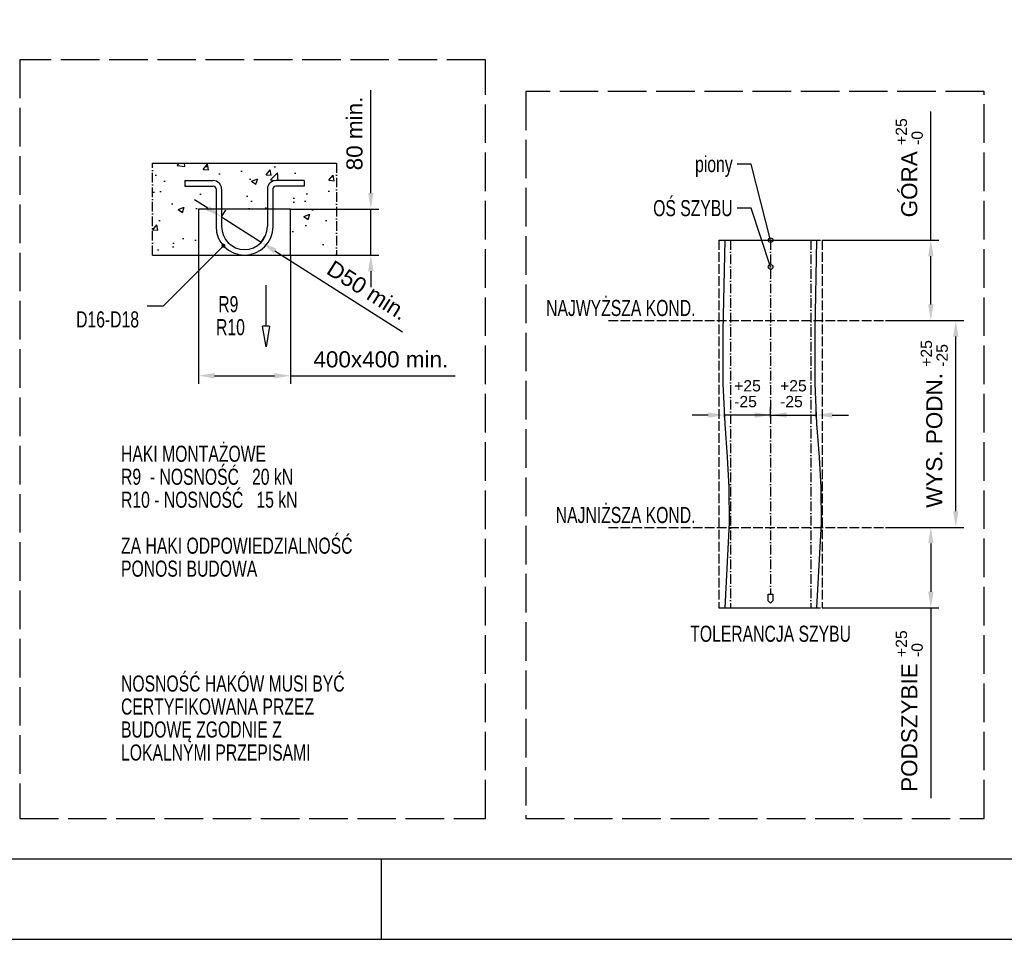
# Model space of a CAD drawing. Header units: millimetres. Extents: x 0 to 8400, y 0 to 5940.
# Tile 2 of 4: x 3300 to 5750, y 0 to 2287. Entities that reach past the tile are written whole.
import ezdxf
from ezdxf.enums import TextEntityAlignment as Align

# ---------------------------------------------------------------- set-up
doc = ezdxf.new("R2010")
doc.units = ezdxf.units.MM
doc.header["$LTSCALE"] = 8
doc.header["$PDSIZE"] = -3
doc.linetypes.add('ACAD_ISO02W100', pattern=[15, 12, -3])
doc.linetypes.add('ACAD_ISO10W100', pattern=[18, 12, -3, 0, -3])
for name, color, linetype in [('CONT_35', 2, 'Continuous'), ('CONT_50', 5, 'Continuous'), ('CONT_70', 4, 'Continuous'), ('DASH_25', 1, 'ACAD_ISO02W100'), ('DASH_35', 2, 'ACAD_ISO02W100'), ('DASHD_25', 1, 'ACAD_ISO10W100'), ('DIM_35', 7, 'Continuous'), ('HATCH_35', 2, 'Continuous'), ('SHEET', 1, 'Continuous'), ('TEXT_35', 2, 'Continuous')]:
    doc.layers.add(name, color=color, linetype=linetype)
doc.styles.add('Arial', font='arial.ttf')
doc.styles.add('Text0.7_Arial', font='arial.ttf', dxfattribs={"width": 0.7})
doc.dimstyles.new('KONE_mm', dxfattribs={"dimscale": 20, "dimtxt": 2, "dimasz": 2, "dimexe": 1, "dimexo": 0, "dimgap": 1, "dimtad": 1, "dimdec": 0, "dimrnd": 0.01, "dimzin": 0, "dimdsep": 46, "dimtxsty": 'Arial', "dimsah": 1, "dimcen": 0, "dimclrd": 256, "dimclre": 256, "dimclrt": 256, "dimadec": 1, "dimazin": 2, "dimtfac": 1, "dimtdec": 0, "dimtmove": 0, "dimatfit": 3, "dimfxl": 1, "dimtolj": 1, "dimtzin": 0, "dimarcsym": 0})

# ---------------------------------------------------------------- blocks, each defined once
blk = doc.blocks.new('Border')
at = {"layer": 'CONT_50', "linetype": 'Continuous'}
blk.add_line((210, 0), (210, 10), dxfattribs=at)
blk.add_lwpolyline([(410, 10), (410, 287), (10, 287), (10, 10)], close=True, dxfattribs=at)
at = {"layer": 'SHEET', "linetype": 'Continuous'}
blk.add_lwpolyline([(420, 0), (420, 297), (0, 297), (0, 0)], close=True, dxfattribs=at)
blk = doc.blocks.new('*D165')
at = {"layer": 'Defpoints', "color": 0, "transparency": 16777216}
for p in [(5053.4, 1303.6), (5053.4, 1298.6), (5168.4, 1298.6)]:
    blk.add_point(p, dxfattribs=at)
at = {"layer": 'DIM_35', "lineweight": -2, "transparency": 16777216}
for p, q in [((5053.4, 1298.6), (5053.4, 1323.6)), ((5168.4, 1298.6), (5168.4, 1323.6)), ((5013.4, 1303.6), (4973.4, 1303.6)), ((5168.4, 1303.6), (5053.4, 1303.6)), ((5208.4, 1303.6), (5248.4, 1303.6))]:
    blk.add_line(p, q, dxfattribs=at)
at = {"layer": 'DIM_35', "transparency": 16777216}
for points in [[(5013.4, 1310.2), (5013.4, 1296.9), (5053.4, 1303.6)], [(5208.4, 1310.2), (5208.4, 1296.9), (5168.4, 1303.6)]]:
    blk.add_solid(points, dxfattribs=at)
at = {"layer": 'DIM_35', "transparency": 16777216, "insert": (5110.9, 1356.8), "char_height": 40, "attachment_point": 5, "style": 'Arial'}
blk.add_mtext('\\A1;\\A1;{\\H0.7x;\\S+25^ -25;}', dxfattribs=at)
blk = doc.blocks.new('_DotSmall')
at = {"color": 0, "linetype": 'ByBlock', "const_width": 0.5}
blk.add_lwpolyline([(-0.0625, 0, 1), (0.0625, 0, 1)], format="xyb", close=True, dxfattribs=at)
blk = doc.blocks.new('*D166')
at = {"layer": 'Defpoints', "color": 0, "transparency": 16777216}
for p in [(5168.4, 1298.6), (5281.9, 1303.6), (5281.9, 1298.6)]:
    blk.add_point(p, dxfattribs=at)
at = {"layer": 'DIM_35', "lineweight": -2, "transparency": 16777216}
for p, q in [((5168.4, 1298.6), (5168.4, 1323.6)), ((5281.9, 1298.6), (5281.9, 1323.6)), ((5128.4, 1303.6), (5088.4, 1303.6)), ((5168.4, 1303.6), (5281.9, 1303.6)), ((5321.9, 1303.6), (5361.9, 1303.6))]:
    blk.add_line(p, q, dxfattribs=at)
at = {"layer": 'DIM_35', "transparency": 16777216}
for points in [[(5128.4, 1310.2), (5128.4, 1296.9), (5168.4, 1303.6)], [(5321.9, 1310.2), (5321.9, 1296.9), (5281.9, 1303.6)]]:
    blk.add_solid(points, dxfattribs=at)
at = {"layer": 'DIM_35', "transparency": 16777216, "insert": (5225.1, 1356.8), "char_height": 40, "attachment_point": 5, "style": 'Arial'}
blk.add_mtext('\\A1;\\A1;{\\H0.7x;\\S+25^ -25;}', dxfattribs=at)
blk = doc.blocks.new('*D167')
at = {"layer": 'Defpoints', "color": 0, "transparency": 16777216}
for p in [(5454.1, 1024.3), (5296.9, 824.3), (5566.9, 824.3)]:
    blk.add_point(p, dxfattribs=at)
at = {"layer": 'DIM_35', "lineweight": -2, "transparency": 16777216}
for p, q in [((5454.1, 1024.3), (5586.9, 1024.3)), ((5566.9, 984.3), (5566.9, 864.3)), ((5296.9, 824.3), (5586.9, 824.3)), ((5566.9, 824.3), (5566.9, 350.6))]:
    blk.add_line(p, q, dxfattribs=at)
at = {"layer": 'DIM_35', "transparency": 16777216}
for points in [[(5560.3, 984.3), (5573.6, 984.3), (5566.9, 1024.3)], [(5560.3, 864.3), (5573.6, 864.3), (5566.9, 824.3)]]:
    blk.add_solid(points, dxfattribs=at)
at = {"layer": 'DIM_35', "transparency": 16777216, "insert": (5513.3, 567.4), "char_height": 40, "attachment_point": 5, "rotation": 90, "style": 'Arial'}
blk.add_mtext('\\A1;\\A1;PODSZYBIE {\\H0.7x;\\S+25^ -0;}', dxfattribs=at)
blk = doc.blocks.new('*D168')
at = {"layer": 'Defpoints', "color": 0, "transparency": 16777216}
for p in [(5454.1, 1538.6), (5629.1, 1538.6), (5454.1, 1024.3)]:
    blk.add_point(p, dxfattribs=at)
at = {"layer": 'DIM_35', "lineweight": -2, "transparency": 16777216}
for p, q in [((5454.1, 1538.6), (5649.1, 1538.6)), ((5629.1, 1064.3), (5629.1, 1498.6)), ((5454.1, 1024.3), (5649.1, 1024.3))]:
    blk.add_line(p, q, dxfattribs=at)
at = {"layer": 'DIM_35', "transparency": 16777216}
for points in [[(5622.4, 1498.6), (5635.7, 1498.6), (5629.1, 1538.6)], [(5622.4, 1064.3), (5635.7, 1064.3), (5629.1, 1024.3)]]:
    blk.add_solid(points, dxfattribs=at)
at = {"layer": 'DIM_35', "transparency": 16777216, "insert": (5575.5, 1281.4), "char_height": 40, "attachment_point": 5, "rotation": 90, "style": 'Arial'}
blk.add_mtext('\\A1;\\A1;WYS. PODN. {\\H0.7x;\\S+25^ -25;}', dxfattribs=at)
blk = doc.blocks.new('*D169')
at = {"layer": 'Defpoints', "color": 0, "transparency": 16777216}
for p in [(5296.9, 1738.6), (5566.9, 1738.6), (5454.1, 1538.6)]:
    blk.add_point(p, dxfattribs=at)
at = {"layer": 'DIM_35', "lineweight": -2, "transparency": 16777216}
for p, q in [((5566.9, 1738.6), (5566.9, 2058.3)), ((5296.9, 1738.6), (5586.9, 1738.6)), ((5566.9, 1578.6), (5566.9, 1698.6)), ((5454.1, 1538.6), (5586.9, 1538.6))]:
    blk.add_line(p, q, dxfattribs=at)
at = {"layer": 'DIM_35', "transparency": 16777216}
for points in [[(5560.3, 1698.6), (5573.6, 1698.6), (5566.9, 1738.6)], [(5560.3, 1578.6), (5573.6, 1578.6), (5566.9, 1538.6)]]:
    blk.add_solid(points, dxfattribs=at)
at = {"layer": 'DIM_35', "transparency": 16777216, "insert": (5513.3, 1918.4), "char_height": 40, "attachment_point": 5, "rotation": 90, "style": 'Arial'}
blk.add_mtext('\\A1;\\A1;GÓRA {\\H0.7x;\\S+25^ -0;}', dxfattribs=at)
blk = doc.blocks.new('_ClosedBlank')
at = {"color": 0, "linetype": 'ByBlock', "lineweight": -2}
for p, q in [((-1, 0.167), (0, 0)), ((-1, 0.167), (-1, -0.167)), ((0, 0), (-1, -0.167))]:
    blk.add_line(p, q, dxfattribs=at)
blk = doc.blocks.new('*D170')
at = {"layer": 'Defpoints', "color": 0, "transparency": 16777216}
for p in [(3745.2, 1701.4), (3973.8, 1701.4), (3973.8, 1401.4)]:
    blk.add_point(p, dxfattribs=at)
at = {"layer": 'DIM_35', "lineweight": -2, "transparency": 16777216}
for p, q in [((3745.2, 1701.4), (3745.2, 1381.4)), ((3973.8, 1701.4), (3973.8, 1381.4)), ((3785.2, 1401.4), (3933.8, 1401.4)), ((3973.8, 1401.4), (4383.7, 1401.4))]:
    blk.add_line(p, q, dxfattribs=at)
at = {"layer": 'DIM_35', "transparency": 16777216}
for points in [[(3785.2, 1408.1), (3785.2, 1394.8), (3745.2, 1401.4)], [(3933.8, 1408.1), (3933.8, 1394.8), (3973.8, 1401.4)]]:
    blk.add_solid(points, dxfattribs=at)
at = {"layer": 'DIM_35', "transparency": 16777216, "insert": (4198.7, 1441.9), "char_height": 40, "attachment_point": 5, "style": 'Arial'}
blk.add_mtext('\\A1;400x400 min.', dxfattribs=at)
blk = doc.blocks.new('*D171')
at = {"layer": 'Defpoints', "color": 0, "transparency": 16777216}
for p in [(3973.8, 1815.7), (4173.8, 1815.7), (3973.8, 1701.4)]:
    blk.add_point(p, dxfattribs=at)
at = {"layer": 'DIM_35', "lineweight": -2, "transparency": 16777216}
for p, q in [((4173.8, 1855.7), (4173.8, 2111.8)), ((3973.8, 1815.7), (4193.8, 1815.7)), ((4173.8, 1701.4), (4173.8, 1815.7)), ((3973.8, 1701.4), (4193.8, 1701.4)), ((4173.8, 1661.4), (4173.8, 1621.4))]:
    blk.add_line(p, q, dxfattribs=at)
at = {"layer": 'DIM_35', "transparency": 16777216}
for points in [[(4167.1, 1855.7), (4180.4, 1855.7), (4173.8, 1815.7)], [(4167.1, 1661.4), (4180.4, 1661.4), (4173.8, 1701.4)]]:
    blk.add_solid(points, dxfattribs=at)
at = {"layer": 'DIM_35', "transparency": 16777216, "insert": (4133.3, 2003.8), "char_height": 40, "attachment_point": 5, "rotation": 90, "style": 'Arial'}
blk.add_mtext('\\A1;80 min.', dxfattribs=at)
blk = doc.blocks.new('*D172')
at = {"layer": 'Defpoints', "color": 0, "transparency": 16777216}
for p in [(3802.3, 1796.3), (3901.3, 1733.4), (3901.3, 1733.4)]:
    blk.add_point(p, dxfattribs=at)
at = {"layer": 'DIM_35', "lineweight": -2, "transparency": 16777216}
for p, q in [((3768.6, 1817.7), (3734.8, 1839.1)), ((3802.3, 1796.3), (3813.1, 1813.1)), ((3802.3, 1796.3), (3901.3, 1733.4)), ((3901.3, 1733.4), (3912.1, 1750.3)), ((3935.1, 1712), (4252.8, 1510.2))]:
    blk.add_line(p, q, dxfattribs=at)
at = {"layer": 'DIM_35', "transparency": 16777216}
for points in [[(3772.1, 1823.3), (3765, 1812.1), (3802.3, 1796.3)], [(3938.7, 1717.6), (3931.5, 1706.3), (3901.3, 1733.4)]]:
    blk.add_solid(points, dxfattribs=at)
at = {"layer": 'DIM_35', "transparency": 16777216, "insert": (4132.5, 1634.5), "char_height": 40, "attachment_point": 5, "rotation": 327.5873, "style": 'Arial'}
blk.add_mtext('\\A1;     D50 min.', dxfattribs=at)

msp = doc.modelspace()

# ---------------------------------------------------------------- hatches: boundary and pattern name
at = {"layer": 'HATCH_35', "ltscale": 0.25}
h = msp.add_hatch(dxfattribs=at)
h.set_pattern_fill('AR-CONC', color=256, scale=0.857143, style=0)
h.set_pattern_definition([(50, (2935.63, 536.27), (156.158, -13.662), [16.329, -179.614]), (355, (2935.63, 536.27), (-30.208, 163.763), [13.063, -143.691]), (100.451, (2948.64, 535.13), (125.951, 150.1), [13.877, -152.649]), (46.184, (2935.63, 579.8), (232.353, -36.036), [24.493, -269.421]), (96.636, (2954.99, 576.8), (203.49, 212.08), [20.816, -228.973]), (351.184, (2935.63, 579.8), (203.49, 212.08), [19.594, -215.537]), (21, (2957.4, 568.92), (129.956, -87.656), [16.329, -179.614]), (326, (2957.4, 568.92), (52.973, 157.875), [13.063, -143.691]), (71.451, (2968.23, 561.62), (182.928, 70.22), [13.877, -152.649]), (37.5, (2935.626, 536.266), (2.6474, 72.4757), [0, -141.9497, 0, -145.8686, 0, -144.2357]), (7.5, (2935.626, 536.266), (57.274, 85.869), [0, -83.167, 0, -138.684, 0, -54.973]), (327.5, (2887.075, 536.266), (116.2205, -4.9104), [0, -54.4286, 0, -169.817, 0, -225.3343]), (317.5, (2865.3, 536.27), (126.968, 21.794), [0, -70.757, 0, -112.776, 0, -160.02])])
h.paths.add_polyline_path([(3745.2, 1815.7), (3788.6, 1815.7), (3788.6, 1866, 0.414214), (3781.8, 1872.9), (3710.9, 1872.9), (3710.9, 1886.6), (3781.8, 1886.6, -0.414214), (3802.3, 1866), (3802.3, 1815.7), (3916.6, 1815.7), (3916.6, 1866, -0.414214), (3937.2, 1886.6), (4008, 1886.6), (4008, 1872.9), (3937.2, 1872.9, 0.414214), (3930.3, 1866), (3930.3, 1815.7), (3973.8, 1815.7), (3973.8, 1701.4), (4088, 1701.4), (4088, 1930), (3630.9, 1930), (3630.9, 1701.4), (3745.2, 1701.4)])

# ---------------------------------------------------------------- linework, layer by layer
at = {"layer": 'CONT_35', "ltscale": 0.25}
for p, q in [((5119.7, 1927.7), (5085.4, 1927.7)), ((5168.4, 1738.6), (5119.7, 1927.7)), ((3710.9, 1886.6), (3781.8, 1886.6)), ((3710.9, 1886.6), (3710.9, 1872.9)), ((4008, 1886.6), (3937.2, 1886.6)), ((4008, 1886.6), (4008, 1872.9)), ((3710.9, 1872.9), (3781.8, 1872.9)), ((3788.6, 1866), (3788.6, 1772.3)), ((3802.3, 1866), (3802.3, 1772.3)), ((3916.6, 1866), (3916.6, 1772.3)), ((3930.3, 1866), (3930.3, 1772.3)), ((4008, 1872.9), (3937.2, 1872.9)), ((5119.7, 1818.2), (5085.4, 1818.2)), ((5168.4, 1671.9), (5119.7, 1818.2)), ((3913, 1524.5), (3913, 1626.2))]:
    msp.add_line(p, q, dxfattribs=at)
for centre in [(5168.4, 1738.6), (5168.4, 1671.9)]:
    msp.add_circle(centre, 5.71, dxfattribs=at)
for centre, radius, start, end in [((3781.8, 1866), 20.6, 0, 90), ((3937.2, 1866), 20.6, 90, 180), ((3781.8, 1866), 6.86, 0, 90), ((3937.2, 1866), 6.86, 90, 180), ((3859.5, 1772.3), 70.9, 180, 0), ((3859.5, 1772.3), 57.1, 180, 0)]:
    msp.add_arc(centre, radius, start, end, dxfattribs=at)
at = {"layer": 'CONT_70', "ltscale": 0.25}
for p, q in [((3630.9, 1930), (4088, 1930)), ((3745.2, 1815.7), (3745.2, 1701.4)), ((3973.8, 1815.7), (3745.2, 1815.7)), ((3973.8, 1701.4), (3973.8, 1815.7)), ((5054.1, 1738.6), (5049.8, 1513.3)), ((5054.1, 1738.6), (5282.6, 1738.6)), ((5282.6, 1738.6), (5278.4, 1513.3)), ((3630.9, 1701.4), (4088, 1701.4)), ((3745.2, 1701.4), (3973.8, 1701.4)), ((5049.8, 1513.3), (5049.8, 1382.4)), ((5278.4, 1513.3), (5278.4, 1382.4)), ((5049.8, 1382.4), (5054.1, 1281.4)), ((5278.4, 1382.4), (5282.6, 1281.4)), ((5054.1, 1281.4), (5060.6, 1198.5)), ((5282.6, 1281.4), (5289.2, 1198.5)), ((5060.6, 1198.5), (5064.6, 1123.3)), ((5289.2, 1198.5), (5293.1, 1123.3)), ((5064.6, 1123.3), (5065.4, 1035.5)), ((5293.1, 1123.3), (5294, 1035.5)), ((5065.4, 1035.5), (5054.1, 824.3)), ((5294, 1035.5), (5282.6, 824.3)), ((5162.6, 841.4), (5162.6, 858.6)), ((5162.6, 858.6), (5174.1, 858.6)), ((5174.1, 858.6), (5174.1, 841.4)), ((5162.6, 841.4), (5168.4, 835.7)), ((5168.4, 835.7), (5174.1, 841.4)), ((5054.1, 824.3), (5282.6, 824.3))]:
    msp.add_line(p, q, dxfattribs=at)
at = {"layer": 'DASH_25', "ltscale": 0.25}
for p, q in [((5039.8, 1738.6), (5068.4, 1738.6)), ((5039.8, 1738.6), (5039.8, 824.3)), ((5268.4, 1738.6), (5296.9, 1738.6)), ((5296.9, 1738.6), (5296.9, 824.3)), ((5039.8, 824.3), (5068.4, 824.3)), ((5268.4, 824.3), (5296.9, 824.3))]:
    msp.add_line(p, q, dxfattribs=at)
at = {"layer": 'DASH_25'}
for points in [[(3300.4, 300.2), (4458.8, 300.2), (4458.8, 2187.3), (3300.4, 2187.3)], [(4559.4, 300.3), (5699.6, 300.3), (5699.6, 2108.4), (4559.4, 2108.4)]]:
    msp.add_lwpolyline(points, close=True, dxfattribs=at)
at = {"layer": 'DASH_35', "ltscale": 0.25}
for p, q in [((4765, 1538.6), (5454.1, 1538.6)), ((4765, 1024.3), (5454.1, 1024.3))]:
    msp.add_line(p, q, dxfattribs=at)
at = {"layer": 'DASHD_25', "ltscale": 0.25}
for p, q in [((3630.9, 1701.4), (3630.9, 1930)), ((4088, 1930), (4088, 1701.4)), ((5068.4, 1738.6), (5068.4, 824.3)), ((5168.4, 1738.6), (5168.4, 858.6)), ((5268.4, 1738.6), (5268.4, 824.3))]:
    msp.add_line(p, q, dxfattribs=at)

# ---------------------------------------------------------------- block references
at = {"layer": 'CONT_35', "ltscale": 0.25, "xscale": 51.42856500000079, "yscale": 51.42856500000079, "zscale": 51.42856500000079, "rotation": 270}
msp.add_blockref('_ClosedBlank', (3913, 1473.1), dxfattribs=at)
at = {"layer": 'SHEET', "xscale": 20, "yscale": 20, "zscale": 20}
msp.add_blockref('Border', (0, 0), dxfattribs=at)

# ---------------------------------------------------------------- texts
at = {"layer": 'TEXT_35', "ltscale": 0.25, "style": 'Text0.7_Arial', "width": 0.7}
for s, p in [('piony', (5074, 1927.7)), ('OŚ SZYBU', (5074, 1818.2))]:
    msp.add_text(s, height=40, dxfattribs=at).set_placement(p, align=Align.MIDDLE_RIGHT)
for s, p in [('R9 ', (3824.6, 1559.4)), ('R10', (3824.6, 1502.2)), ('TOLERANCJA SZYBU', (5168.4, 739.8))]:
    msp.add_text(s, height=40, dxfattribs=at).set_placement(p, align=Align.CENTER)
for s, p in [('NAJWYŻSZA KOND.', (4981.5, 1549.9)), ('NAJNIŻSZA KOND.', (4981.5, 1035.1))]:
    msp.add_text(s, height=40, dxfattribs=at).set_placement(p, align=Align.RIGHT)
for s, p in [('HAKI MONTAŻOWE', (3552.3, 1187.4)), ('R9  - NOSNOŚĆ   20 kN', (3552.3, 1130.2)), ('R10 - NOSNOŚĆ   15 kN', (3552.3, 1073.1)), ('ZA HAKI ODPOWIEDZIALNOŚĆ', (3552.3, 958.8)), ('PONOSI BUDOWA', (3552.3, 901.7)), ('NOSNOŚĆ HAKÓW MUSI BYĆ', (3552.3, 616)), ('CERTYFIKOWANA PRZEZ', (3552.3, 558.8)), ('BUDOWĘ ZGODNIE Z', (3552.3, 501.7)), ('LOKALNYMI PRZEPISAMI', (3552.3, 444.5))]:
    msp.add_text(s, height=40, dxfattribs=at).set_placement(p)
at = {"layer": 'TEXT_35', "insert": (3597.1, 1574.6), "char_height": 40, "attachment_point": 6, "style": 'Text0.7_Arial'}
msp.add_mtext('\\PD16-D18', dxfattribs=at)

# ---------------------------------------------------------------- dimensions: what is measured, and where the dimension line sits
at = {"layer": 'DIM_35'}
for base, p1, p2, text, override, picture, middle in [((4173.8, 1815.7), (3973.8, 1701.4), (3973.8, 1815.7), '80 min.', {"dimldrblk": 'DotSmall'}, '*D171', (4133.3, 2003.8)), ((5566.9, 1738.6), (5454.1, 1538.6), (5296.9, 1738.6), '\\A1;GÓRA {\\H0.7x;\\S+25^ -0;}', {"dimtol": 1, "dimldrblk": 'DotSmall'}, '*D169', (5513.3, 1918.4)), ((5629.1, 1538.6), (5454.1, 1024.3), (5454.1, 1538.6), '\\A1;WYS. PODN. {\\H0.7x;\\S+25^ -25;}', {"dimtol": 1, "dimldrblk": 'DotSmall'}, '*D168', (5575.5, 1281.4)), ((5566.9, 824.3), (5454.1, 1024.3), (5296.9, 824.3), '\\A1;PODSZYBIE {\\H0.7x;\\S+25^ -0;}', {"dimtol": 1, "dimldrblk": 'DotSmall'}, '*D167', (5513.3, 567.4))]:
    dim = msp.add_linear_dim(base=base, p1=p1, p2=p2, angle=90, text=text, dimstyle='KONE_mm', override=override, dxfattribs=at)
    dim.commit()
    dim.dimension.update_dxf_attribs({"geometry": picture, "text_midpoint": middle})
dim = msp.add_aligned_dim(p1=(3802.3, 1796.3), p2=(3901.3, 1733.4), distance=0, text='     D50 min.', dimstyle='KONE_mm', override={"dimldrblk": 'DotSmall'}, dxfattribs=at)
dim.commit()
dim.dimension.update_dxf_attribs({"geometry": '*D172', "text_midpoint": (4132.5, 1634.5)})
for base, p1, p2, text, override, picture, middle in [((3973.8, 1401.4), (3745.2, 1701.4), (3973.8, 1701.4), '400x400 min.', {"dimldrblk": 'DotSmall'}, '*D170', (4198.7, 1441.9)), ((5053.4, 1303.6), (5168.4, 1298.6), (5053.4, 1298.6), '\\A1;{\\H0.7x;\\S+25^ -25;}', {"dimtol": 1, "dimldrblk": 'DotSmall'}, '*D165', (5110.9, 1356.8)), ((5281.9, 1303.6), (5168.4, 1298.6), (5281.9, 1298.6), '\\A1;{\\H0.7x;\\S+25^ -25;}', {"dimtol": 1, "dimldrblk": 'DotSmall'}, '*D166', (5225.1, 1356.8))]:
    dim = msp.add_linear_dim(base=base, p1=p1, p2=p2, text=text, dimstyle='KONE_mm', override=override, dxfattribs=at)
    dim.commit()
    dim.dimension.update_dxf_attribs({"geometry": picture, "text_midpoint": middle})

# ---------------------------------------------------------------- leaders
at = {"layer": 'TEXT_35', "annotation_type": 0, "has_hookline": 1, "hookline_direction": 1, "text_width": 151.8}
msp.add_leader([(3807.1, 1724.6), (3657.1, 1574.6), (3617.1, 1574.6)], dimstyle='KONE_mm', override={"dimtad": 0, "dimldrblk": 'DotSmall'}, dxfattribs=at)

doc.saveas('drawing.dxf')
